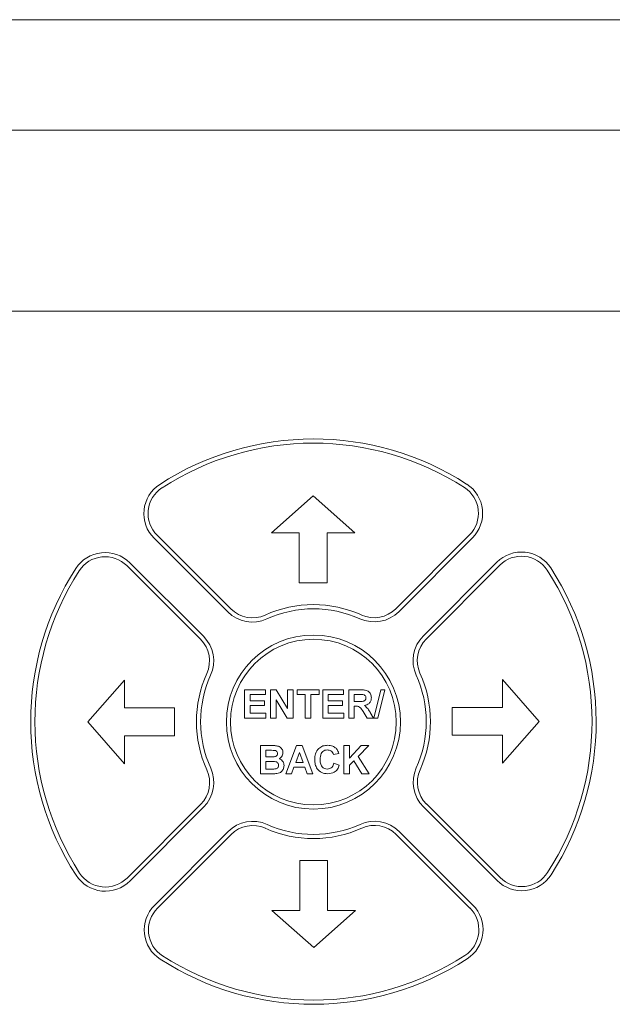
# Model space of a CAD drawing. Header units: inches. Extents: x 1 to 109, y 1 to 85.
# Tile 44 of 65: x 52.7 to 54.47, y 55.18 to 58.13. Entities that reach past the tile are written whole.
import ezdxf

# ---------------------------------------------------------------- set-up
doc = ezdxf.new("R2010")
doc.units = ezdxf.units.IN
doc.header["$MEASUREMENT"] = 0

msp = doc.modelspace()

# ---------------------------------------------------------------- linework, layer by layer
at = {"color": 7, "linetype": 'Continuous', "lineweight": 15, "ltscale": 5}
for p, q in [((55.8659, 58.1255), (51.3867, 58.126)), ((54.8034, 57.7951), (52.345, 57.795)), ((52.3451, 57.2534), (54.8034, 57.2534)), ((53.5734, 56.7009), (53.4484, 56.5909)), ((53.6984, 56.5909), (53.5734, 56.7009)), ((53.0975, 56.5743), (53.3182, 56.354)), ((53.1063, 56.5832), (53.327, 56.3629)), ((53.4484, 56.5909), (53.5317, 56.5909)), ((53.5317, 56.5909), (53.5317, 56.4409)), ((53.6151, 56.4409), (53.6151, 56.5909)), ((53.6151, 56.5909), (53.6984, 56.5909)), ((53.8207, 56.3634), (54.041, 56.5842)), ((53.8296, 56.3546), (54.0498, 56.5753)), ((53.2364, 56.2721), (53.0156, 56.4923)), ((53.2452, 56.2809), (53.0245, 56.5012)), ((54.123, 56.5023), (53.9027, 56.2816)), ((54.1318, 56.4935), (53.9116, 56.2728)), ((53.5317, 56.4409), (53.6151, 56.4409)), ((53.0089, 56.1497), (52.8989, 56.0247)), ((53.0089, 56.0664), (53.0089, 56.1497)), ((54.2496, 56.0264), (54.1396, 56.1514)), ((54.1396, 56.1514), (54.1396, 56.0681)), ((53.3684, 56.0363), (53.3684, 56.1206)), ((53.3684, 56.1206), (53.4311, 56.1206)), ((53.4311, 56.1065), (53.3846, 56.1065)), ((53.3846, 56.1065), (53.3846, 56.0882)), ((53.4311, 56.1206), (53.4311, 56.1065)), ((53.4462, 56.1206), (53.4631, 56.1206)), ((53.4462, 56.0363), (53.4462, 56.1206)), ((53.4631, 56.1206), (53.497, 56.0652)), ((53.497, 56.0652), (53.497, 56.1206)), ((53.497, 56.1206), (53.5132, 56.1206)), ((53.5132, 56.1206), (53.5132, 56.0363)), ((53.5251, 56.1065), (53.5251, 56.1206)), ((53.5251, 56.1206), (53.591, 56.1206)), ((53.5499, 56.1065), (53.5251, 56.1065)), ((53.5499, 56.0363), (53.5499, 56.1065)), ((53.5661, 56.1065), (53.5661, 56.0363)), ((53.591, 56.1065), (53.5661, 56.1065)), ((53.591, 56.1206), (53.591, 56.1065)), ((53.6018, 56.0363), (53.6018, 56.1206)), ((53.6018, 56.1206), (53.6644, 56.1206)), ((53.6644, 56.1065), (53.618, 56.1065)), ((53.618, 56.1065), (53.618, 56.0882)), ((53.6644, 56.1206), (53.6644, 56.1065)), ((53.6796, 56.0363), (53.6796, 56.1206)), ((53.6796, 56.1206), (53.7149, 56.1206)), ((53.7095, 56.1065), (53.6958, 56.1065)), ((53.6958, 56.1065), (53.6958, 56.086)), ((53.7548, 56.0363), (53.7754, 56.1206)), ((53.7876, 56.1206), (53.7671, 56.0363)), ((53.7754, 56.1206), (53.7876, 56.1206)), ((53.3846, 56.0882), (53.4278, 56.0882)), ((53.3846, 56.0741), (53.3846, 56.0504)), ((53.4278, 56.0741), (53.3846, 56.0741)), ((53.4278, 56.0882), (53.4278, 56.0741)), ((53.4958, 56.0363), (53.4624, 56.0908)), ((53.4624, 56.0908), (53.4624, 56.0363)), ((53.618, 56.0882), (53.6612, 56.0882)), ((53.6612, 56.0741), (53.618, 56.0741)), ((53.618, 56.0741), (53.618, 56.0504)), ((53.6612, 56.0882), (53.6612, 56.0741)), ((53.6958, 56.086), (53.7088, 56.086)), ((53.6994, 56.072), (53.6958, 56.072)), ((53.6958, 56.072), (53.6958, 56.0363)), ((53.9896, 56.0681), (53.9896, 55.9847)), ((54.1396, 56.0681), (53.9896, 56.0681)), ((53.1589, 56.0664), (53.0089, 56.0664)), ((53.1589, 55.9831), (53.1589, 56.0664)), ((53.3846, 56.0504), (53.4322, 56.0504)), ((53.4322, 56.0504), (53.4322, 56.0363)), ((53.618, 56.0504), (53.6655, 56.0504)), ((53.6655, 56.0504), (53.6655, 56.0363)), ((53.7352, 56.0363), (53.7232, 56.0554)), ((53.7439, 56.053), (53.7541, 56.0363)), ((52.8989, 56.0247), (53.0089, 55.8997)), ((53.4322, 56.0363), (53.3684, 56.0363)), ((53.4624, 56.0363), (53.4462, 56.0363)), ((53.5132, 56.0363), (53.4958, 56.0363)), ((53.5661, 56.0363), (53.5499, 56.0363)), ((53.6655, 56.0363), (53.6018, 56.0363)), ((53.6958, 56.0363), (53.6796, 56.0363)), ((53.7541, 56.0363), (53.7352, 56.0363)), ((53.7671, 56.0363), (53.7548, 56.0363)), ((54.1396, 55.9014), (54.2496, 56.0264)), ((53.0089, 55.8997), (53.0089, 55.9831)), ((53.0089, 55.9831), (53.1589, 55.9831)), ((53.9896, 55.9847), (54.1396, 55.9847)), ((54.1396, 55.9847), (54.1396, 55.9014)), ((53.416, 55.9538), (53.4499, 55.9538)), ((53.416, 55.8695), (53.416, 55.9538)), ((53.4916, 55.8695), (53.5234, 55.9538)), ((53.5234, 55.9538), (53.5406, 55.9538)), ((53.5406, 55.9538), (53.5726, 55.8695)), ((53.6655, 55.8695), (53.6655, 55.9538)), ((53.6655, 55.9538), (53.6817, 55.9538)), ((53.6817, 55.9161), (53.7172, 55.9538)), ((53.6817, 55.9538), (53.6817, 55.9161)), ((53.7395, 55.9538), (53.7075, 55.9212)), ((53.7172, 55.9538), (53.7395, 55.9538)), ((53.4424, 55.9398), (53.4322, 55.9398)), ((53.4322, 55.9398), (53.4322, 55.9203)), ((53.4322, 55.9203), (53.4439, 55.9203)), ((53.5321, 55.9333), (53.5211, 55.903)), ((53.5432, 55.903), (53.5321, 55.9333)), ((53.6504, 55.93), (53.6342, 55.9268)), ((53.7075, 55.9212), (53.7406, 55.8695)), ((53.4466, 55.9063), (53.4322, 55.9063)), ((53.4322, 55.9063), (53.4322, 55.8836)), ((53.5211, 55.903), (53.5432, 55.903)), ((53.6353, 55.9009), (53.6515, 55.8955)), ((53.6952, 55.9087), (53.6817, 55.895)), ((53.6817, 55.895), (53.6817, 55.8695)), ((53.719, 55.8695), (53.6952, 55.9087)), ((53.4445, 55.8695), (53.416, 55.8695)), ((53.4322, 55.8836), (53.4487, 55.8836)), ((53.5089, 55.8695), (53.4916, 55.8695)), ((53.516, 55.889), (53.5089, 55.8695)), ((53.5483, 55.889), (53.516, 55.889)), ((53.5554, 55.8695), (53.5483, 55.889)), ((53.5726, 55.8695), (53.5554, 55.8695)), ((53.6817, 55.8695), (53.6655, 55.8695)), ((53.7406, 55.8695), (53.719, 55.8695)), ((53.0166, 55.5576), (53.2369, 55.7784)), ((53.9121, 55.7791), (54.1328, 55.5588)), ((53.0255, 55.5488), (53.2457, 55.7695)), ((53.9032, 55.7702), (54.124, 55.5499)), ((53.3189, 55.6965), (53.0986, 55.4758)), ((53.3277, 55.6877), (53.1075, 55.467)), ((54.0422, 55.4679), (53.8214, 55.6882)), ((54.051, 55.4768), (53.8303, 55.6971)), ((53.6167, 55.6102), (53.5334, 55.6102)), ((53.5334, 55.6102), (53.5334, 55.4602)), ((53.6167, 55.4602), (53.6167, 55.6102)), ((53.5334, 55.4602), (53.4501, 55.4602)), ((53.4501, 55.4602), (53.5751, 55.3502)), ((53.5751, 55.3502), (53.7001, 55.4602)), ((53.7001, 55.4602), (53.6167, 55.4602))]:
    msp.add_line(p, q, dxfattribs=at)
at = {"color": 7, "linetype": 'Continuous', "lineweight": 15, "ltscale": 25}
for radius in [0.2604, 0.2479]:
    msp.add_circle((53.5742, 56.0242), radius, dxfattribs=at)
for centre, radius, start, end in [((53.5742, 56.0256), 0.8458, 57.1891, 122.9312), ((53.5742, 56.0256), 0.8333, 57.1891, 122.9312), ((53.171, 56.6481), 0.1042, 122.9312, 225.0602), ((53.171, 56.6481), 0.0917, 122.9312, 225.0602), ((53.9761, 56.6489), 0.0917, 315.0602, 57.1891), ((53.9761, 56.6489), 0.1042, 315.0602, 57.1891), ((52.9509, 56.4274), 0.1042, 45.0602, 147.1891), ((52.9509, 56.4274), 0.0917, 45.0602, 147.1891), ((54.1967, 56.4288), 0.1042, 32.9312, 135.0602), ((54.1967, 56.4288), 0.0917, 32.9312, 135.0602), ((53.5742, 56.0256), 0.8458, 147.1891, 212.9312), ((53.5742, 56.0256), 0.8458, 327.1891, 32.9312), ((53.5742, 56.0256), 0.8333, 147.1891, 212.9312), ((53.5742, 56.0256), 0.8333, 327.1891, 32.9312), ((53.3918, 56.4278), 0.0917, 225.0602, 294.3996), ((53.5742, 56.0256), 0.35, 65.7207, 114.3996), ((53.5742, 56.0256), 0.3375, 65.7207, 114.3996), ((53.7558, 56.4282), 0.0917, 245.7207, 315.0602), ((53.3918, 56.4278), 0.1042, 225.0602, 294.3996), ((53.7558, 56.4282), 0.1042, 245.7207, 315.0602), ((53.1716, 56.2072), 0.1042, 335.7207, 45.0602), ((53.9764, 56.208), 0.1042, 135.0602, 204.3996), ((53.1716, 56.2072), 0.0917, 335.7207, 45.0602), ((53.9764, 56.208), 0.0917, 135.0602, 204.3996), ((53.5742, 56.0256), 0.35, 155.7207, 204.3996), ((53.5742, 56.0256), 0.3375, 155.7207, 204.3996), ((53.5742, 56.0256), 0.3375, 335.7207, 24.3996), ((53.5742, 56.0256), 0.35, 335.7207, 24.3996), ((53.172, 55.8431), 0.0917, 315.0602, 24.3996), ((53.172, 55.8431), 0.1042, 315.0602, 24.3996), ((53.9768, 55.844), 0.1042, 155.7207, 225.0602), ((53.9768, 55.844), 0.0917, 155.7207, 225.0602), ((53.3926, 55.623), 0.1042, 65.7207, 135.0602), ((53.3926, 55.623), 0.0917, 65.7207, 135.0602), ((53.5742, 56.0256), 0.3375, 245.7207, 294.3996), ((53.7567, 55.6233), 0.1042, 45.0602, 114.3996), ((53.7567, 55.6233), 0.0917, 45.0602, 114.3996), ((53.5742, 56.0256), 0.35, 245.7207, 294.3996), ((52.9517, 55.6224), 0.0917, 212.9312, 315.0602), ((54.1976, 55.6237), 0.1042, 225.0602, 327.1891), ((54.1976, 55.6237), 0.0917, 225.0602, 327.1891), ((52.9517, 55.6224), 0.1042, 212.9312, 315.0602), ((53.1723, 55.4022), 0.1042, 135.0602, 237.1891), ((53.1723, 55.4022), 0.0917, 135.0602, 237.1891), ((53.9774, 55.4031), 0.0917, 302.9312, 45.0602), ((53.9774, 55.4031), 0.1042, 302.9312, 45.0602), ((53.5742, 56.0256), 0.8458, 237.1891, 302.9312), ((53.5742, 56.0256), 0.8333, 237.1891, 302.9312)]:
    msp.add_arc(centre, radius, start, end, dxfattribs=at)
at = {"color": 7, "linetype": 'Continuous', "lineweight": 15, "ltscale": 5}
for points, knots in [([(53.7088, 56.086), (53.7136, 56.0858), (53.7195, 56.0856), (53.7265, 56.0875), (53.7294, 56.0897), (53.7312, 56.0929), (53.7313, 56.0953), (53.7314, 56.0965)], [0, 0, 0, 0, 0.500884, 0.62571, 0.750366, 0.875018, 1, 1, 1, 1]), ([(53.7224, 56.1063), (53.72, 56.1064), (53.7157, 56.1065), (53.7114, 56.1065), (53.7095, 56.1065)], [0, 0, 0, 0, 0.559892, 1, 1, 1, 1]), ([(53.7149, 56.1206), (53.7187, 56.1205), (53.7264, 56.1204), (53.7361, 56.1184), (53.7421, 56.1133), (53.7465, 56.1069), (53.7472, 56.1011), (53.7476, 56.0972)], [0, 0, 0, 0, 0.2511318, 0.5005485, 0.625742, 0.7510521, 1, 1, 1, 1]), ([(53.7314, 56.0965), (53.7313, 56.0979), (53.7311, 56.1006), (53.728, 56.1048), (53.7245, 56.1057), (53.7224, 56.1063)], [0, 0, 0, 0, 0.281104, 0.561281, 1, 1, 1, 1]), ([(53.7476, 56.0972), (53.7473, 56.094), (53.7468, 56.0875), (53.7413, 56.0798), (53.734, 56.0756), (53.729, 56.0746), (53.7265, 56.0741)], [0, 0, 0, 0, 0.279946, 0.558974, 0.779178, 1, 1, 1, 1]), ([(53.7232, 56.0554), (53.7201, 56.0606), (53.7159, 56.0677), (53.7062, 56.072), (53.7017, 56.072), (53.6994, 56.072)], [0, 0, 0, 0, 0.5609874, 0.7792888, 1, 1, 1, 1]), ([(53.7265, 56.0741), (53.7304, 56.0707), (53.7376, 56.0648), (53.7419, 56.0566), (53.7439, 56.053)], [0, 0, 0, 0, 0.5581985, 1, 1, 1, 1]), ([(53.4499, 55.9538), (53.4536, 55.9538), (53.461, 55.9538), (53.4723, 55.9517), (53.4793, 55.945), (53.4825, 55.9382), (53.4828, 55.9345), (53.4829, 55.9326)], [0, 0, 0, 0, 0.25124, 0.500782, 0.74938, 0.874646, 1, 1, 1, 1]), ([(53.578, 55.9115), (53.5784, 55.9177), (53.5791, 55.93), (53.5886, 55.9452), (53.6025, 55.9538), (53.6122, 55.9545), (53.617, 55.9549)], [0, 0, 0, 0, 0.280692, 0.559621, 0.779537, 1, 1, 1, 1]), ([(53.617, 55.9549), (53.6222, 55.9545), (53.6314, 55.9538), (53.6387, 55.9482), (53.6419, 55.9457)], [0, 0, 0, 0, 0.559907, 1, 1, 1, 1]), ([(53.4577, 55.9395), (53.4549, 55.9396), (53.4498, 55.9398), (53.4447, 55.9398), (53.4424, 55.9398)], [0, 0, 0, 0, 0.559962, 1, 1, 1, 1]), ([(53.4439, 55.9203), (53.4463, 55.9203), (53.4507, 55.9203), (53.455, 55.9205), (53.4569, 55.9206)], [0, 0, 0, 0, 0.560003, 1, 1, 1, 1]), ([(53.4569, 55.9206), (53.4583, 55.9209), (53.4611, 55.9213), (53.4645, 55.9236), (53.4665, 55.9268), (53.4667, 55.9291), (53.4667, 55.9302)], [0, 0, 0, 0, 0.2805021, 0.5599444, 0.7797514, 1, 1, 1, 1]), ([(53.4667, 55.9302), (53.4666, 55.9315), (53.4664, 55.9342), (53.4633, 55.9383), (53.4599, 55.939), (53.4577, 55.9395)], [0, 0, 0, 0, 0.281048, 0.561088, 1, 1, 1, 1]), ([(53.4829, 55.9326), (53.4828, 55.9305), (53.4824, 55.9263), (53.4789, 55.9193), (53.4743, 55.9162), (53.4715, 55.9143)], [0, 0, 0, 0, 0.280937, 0.561824, 1, 1, 1, 1]), ([(53.6159, 55.9408), (53.6134, 55.9407), (53.6083, 55.9403), (53.6017, 55.9363), (53.5949, 55.9274), (53.5945, 55.9188), (53.5942, 55.9127)], [0, 0, 0, 0, 0.187154, 0.37397, 0.560731, 1, 1, 1, 1]), ([(53.6342, 55.9268), (53.6334, 55.929), (53.6319, 55.9335), (53.627, 55.9381), (53.6214, 55.9405), (53.6177, 55.9407), (53.6159, 55.9408)], [0, 0, 0, 0, 0.279805, 0.559243, 0.779498, 1, 1, 1, 1]), ([(53.6419, 55.9457), (53.644, 55.9431), (53.6478, 55.9384), (53.6496, 55.9326), (53.6504, 55.93)], [0, 0, 0, 0, 0.558924, 1, 1, 1, 1]), ([(53.47, 55.8947), (53.4699, 55.8959), (53.4697, 55.8984), (53.4679, 55.9018), (53.465, 55.9042), (53.4579, 55.9067), (53.4516, 55.9065), (53.4466, 55.9063)], [0, 0, 0, 0, 0.1249378, 0.2497121, 0.3744499, 0.4994192, 1, 1, 1, 1]), ([(53.461, 55.8841), (53.4624, 55.8845), (53.4651, 55.8852), (53.4682, 55.888), (53.4698, 55.8913), (53.4699, 55.8936), (53.47, 55.8947)], [0, 0, 0, 0, 0.280002, 0.559331, 0.779501, 1, 1, 1, 1]), ([(53.4862, 55.894), (53.4858, 55.8907), (53.485, 55.8841), (53.4797, 55.8763), (53.4726, 55.8715), (53.4675, 55.8706), (53.4649, 55.8701)], [0, 0, 0, 0, 0.279791, 0.559443, 0.779456, 1, 1, 1, 1]), ([(53.4715, 55.9143), (53.4739, 55.9134), (53.4785, 55.9114), (53.4848, 55.9045), (53.4857, 55.8979), (53.4862, 55.894)], [0, 0, 0, 0, 0.281021, 0.561595, 1, 1, 1, 1]), ([(53.6164, 55.8695), (53.6104, 55.8702), (53.5984, 55.8715), (53.5852, 55.8831), (53.5788, 55.8974), (53.5783, 55.9068), (53.578, 55.9115)], [0, 0, 0, 0, 0.279565, 0.558714, 0.779064, 1, 1, 1, 1]), ([(53.5942, 55.9127), (53.5943, 55.9089), (53.5946, 55.9012), (53.5985, 55.8909), (53.6067, 55.8845), (53.6128, 55.8839), (53.6158, 55.8836)], [0, 0, 0, 0, 0.281344, 0.560531, 0.78009, 1, 1, 1, 1]), ([(53.6158, 55.8836), (53.6184, 55.8839), (53.6237, 55.8844), (53.6318, 55.8903), (53.6339, 55.8969), (53.6353, 55.9009)], [0, 0, 0, 0, 0.2804663, 0.5604608, 1, 1, 1, 1]), ([(53.6515, 55.8955), (53.65, 55.8913), (53.647, 55.883), (53.635, 55.8715), (53.6235, 55.8703), (53.6164, 55.8695)], [0, 0, 0, 0, 0.28127, 0.561388, 1, 1, 1, 1]), ([(53.4649, 55.8701), (53.4611, 55.8699), (53.4543, 55.8696), (53.4475, 55.8696), (53.4445, 55.8695)], [0, 0, 0, 0, 0.559953, 1, 1, 1, 1]), ([(53.4487, 55.8836), (53.451, 55.8836), (53.4551, 55.8836), (53.4592, 55.8839), (53.461, 55.8841)], [0, 0, 0, 0, 0.560184, 1, 1, 1, 1])]:
    msp.add_open_spline(points, degree=3, knots=knots, dxfattribs=at)

doc.saveas('drawing.dxf')
